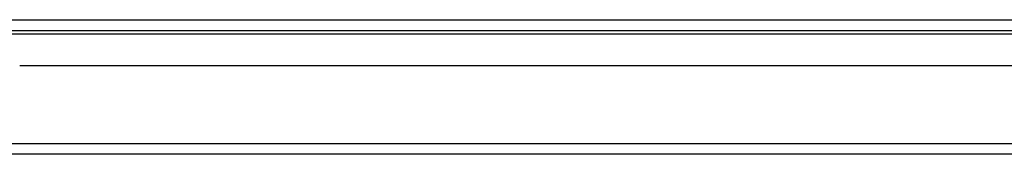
# Model space of a CAD drawing. Header units: inches. Extents: x 23 to 567, y 61 to 264.
# Tile 36 of 256: x 113.41 to 122.34, y 61.55 to 62.77. Entities that reach past the tile are written whole.
import ezdxf

# ---------------------------------------------------------------- set-up
doc = ezdxf.new("R2010")
doc.units = ezdxf.units.IN
doc.header["$MEASUREMENT"] = 0
doc.layers.add('Visible Edges(ANSI)', color=7, linetype='Continuous', lineweight=25)
doc.layers.add('Visible Tangent Edges(ANSI)', color=7, linetype='Continuous', lineweight=25)

msp = doc.modelspace()

# ---------------------------------------------------------------- linework, layer by layer
at = {"layer": 'Visible Edges(ANSI)'}
for p, q in [((77.3637, 62.6675), (131.1657, 62.6675)), ((125.3232, 62.348), (113.4082, 62.348)), ((131.0672, 61.548), (77.4622, 61.548))]:
    msp.add_line(p, q, dxfattribs=at)
at = {"layer": 'Visible Tangent Edges(ANSI)'}
for p, q in [((77.3637, 62.7665), (130.3985, 62.7665)), ((126.1363, 62.6365), (112.595, 62.6365)), ((77.4622, 61.647), (131.0672, 61.647))]:
    msp.add_line(p, q, dxfattribs=at)

doc.saveas('drawing.dxf')
